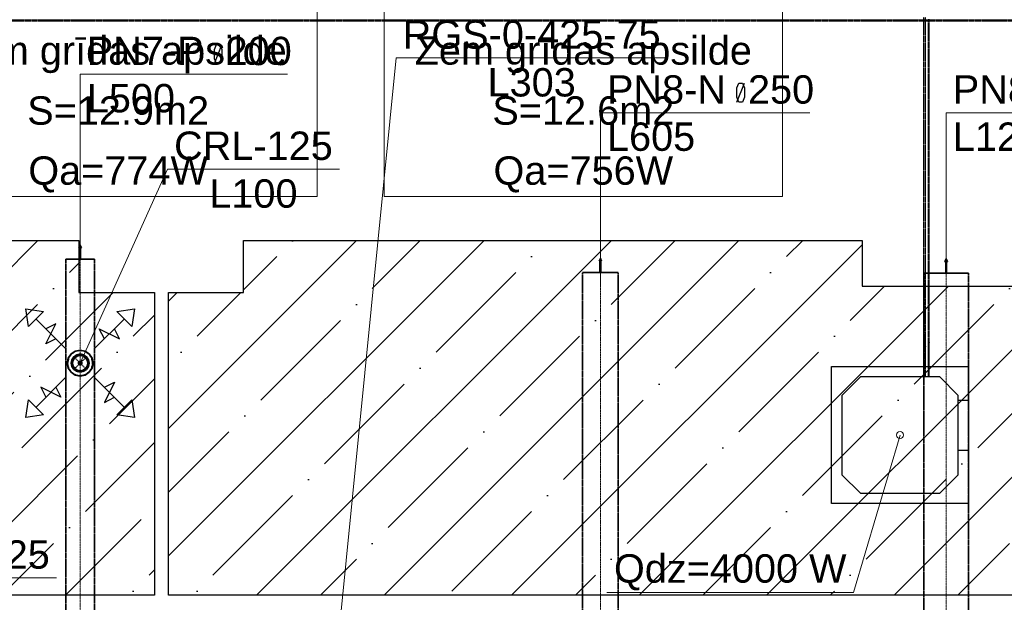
# Model space of a CAD drawing. Header units: millimetres. Extents: x -134161 to 355560, y -27497 to 30328.
# Tile 83 of 95: x 177434 to 184370, y -12609 to -8502. Entities that reach past the tile are written whole.
import ezdxf

# ---------------------------------------------------------------- set-up
doc = ezdxf.new("R2010")
doc.units = ezdxf.units.MM
for name, pattern in [('CenterLine', [17.2, 13, -2, 0.2, -2]), ('HIDDEN', [9.525, 6.35, -3.175]), ('UnderCeiling', [6.7, 4.2, -1, 0.5, -1])]:
    doc.linetypes.add(name, pattern=pattern)
for name, color, linetype in [('0000 RAKSTLAUKUMS - LAYOUT', 7, 'CONTINUOUS'), ('Dz1-Atpakalgaita', 7, 'CONTINUOUS'), ('Dz1-Fenkoils', 7, 'CONTINUOUS'), ('Dz1-Radiators', 7, 'CONTINUOUS'), ('Dz1-Teksts-', 7, 'CONTINUOUS'), ('Dz1-Turpgaita', 7, 'CONTINUOUS'), ('Vent-PN6-P-Plusmas bulta', 7, 'CONTINUOUS'), ('Vent-PN7-N-Teksts-', 7, 'CONTINUOUS'), ('Vent-PN7-P', 7, 'CONTINUOUS'), ('Vent-PN7-P-Iekarta', 7, 'CONTINUOUS'), ('Vent-PN7-P-Teksts-', 7, 'CONTINUOUS'), ('Vent-PN8-N', 7, 'CONTINUOUS'), ('Vent-PN8-N-Teksts-', 7, 'CONTINUOUS'), ('Vent-PN8-P', 7, 'CONTINUOUS'), ('Vent-PN8-P-Teksts-', 7, 'CONTINUOUS')]:
    doc.layers.add(name, color=color, linetype=linetype)
doc.layers.add('AVK-A_uzdevums', color=1, linetype='CONTINUOUS', lineweight=30)
doc.styles.add('Arial', font='arial.ttf', dxfattribs={"height": 187.5})
doc.styles.add('PBL', font='arial.ttf')

# ---------------------------------------------------------------- blocks, each defined once
blk = doc.blocks.new('*U1131')
at = {"layer": 'Vent-PN8-N-Teksts-', "color": 7, "linetype": 'Continuous', "lineweight": 15}
for p, q in [((37897.9, 3529.9, 2200), (38333.8, 7911.8, 2200)), ((38333.8, 7911.8, 2200), (40245.2, 7911.8, 2200))]:
    blk.add_line(p, q, dxfattribs=at)
at = {"layer": 'Vent-PN8-N-Teksts-', "color": 7, "linetype": 'Continuous', "lineweight": 25, "style": 'Arial'}
for s, p in [('RGS-0-425-75', (38381, 7976.8, 2200)), ('L303', (38978.7, 7640, 2200))]:
    blk.add_text(s, height=200, dxfattribs=at).set_placement(p)
blk = doc.blocks.new('*U1133')
at = {"layer": 'Vent-PN7-N-Teksts-', "color": 7, "linetype": 'Continuous', "lineweight": 15}
for p, q in [((34172.4, 4883, 2300), (34419.1, 4247.1, 2300)), ((34419.1, 4247.1, 2300), (35942.2, 4247.1, 2300))]:
    blk.add_line(p, q, dxfattribs=at)
at = {"layer": 'Vent-PN7-N-Teksts-', "color": 7, "linetype": 'Continuous', "lineweight": 25, "style": 'Arial'}
for s, p in [('URH/A-125', (34466.4, 4312.1, 2300)), ('L100', (34869.9, 3975.3, 2300))]:
    blk.add_text(s, height=200, dxfattribs=at).set_placement(p)
blk = doc.blocks.new('*U1178')
at = {"layer": 'Vent-PN7-P-Teksts-', "color": 7, "linetype": 'Continuous', "lineweight": 15}
for p, q in [((36108.5, 5760.9, 2300), (36722.8, 7127.9)), ((36722.8, 7127.9), (37935.5, 7127.9))]:
    blk.add_line(p, q, dxfattribs=at)
at = {"layer": 'Vent-PN7-P-Teksts-', "color": 7, "linetype": 'Continuous', "lineweight": 25, "style": 'Arial'}
for s, p in [('CRL-125', (36770.1, 7192.9)), ('L100', (37018.4, 6856.1))]:
    blk.add_text(s, height=200, dxfattribs=at).set_placement(p)
blk = doc.blocks.new('*U1393')
at = {"layer": 'Vent-PN8-P-Teksts-', "color": 7, "linetype": 'Continuous', "lineweight": 25}
for p, q in [((43156.7, 7700.4, 2700), (43169.3, 7734.7, 2700)), ((43156.7, 7601, 2700), (43208.7, 7733.5, 2700)), ((43156.7, 7634.1, 2700), (43156.7, 7700.4, 2700)), ((43169.3, 7734.7, 2700), (43196.2, 7734.7, 2700)), ((43196.2, 7734.7, 2700), (43208.7, 7700.4, 2700)), ((43208.7, 7700.4, 2700), (43208.7, 7634.1, 2700)), ((43169.3, 7601, 2700), (43156.7, 7634.1, 2700)), ((43208.7, 7634.1, 2700), (43196.2, 7601, 2700)), ((43196.2, 7601, 2700), (43169.3, 7601, 2700))]:
    blk.add_line(p, q, dxfattribs=at)
at = {"layer": 'Vent-PN8-P-Teksts-', "color": 7, "linetype": 'Continuous', "lineweight": 15}
for p, q in [((42209.5, 6394.8, 2700), (42209.5, 7525.3, 2700)), ((42209.5, 7525.3, 2700), (43669.6, 7525.3, 2700))]:
    blk.add_line(p, q, dxfattribs=at)
at = {"layer": 'Vent-PN8-P-Teksts-', "color": 7, "linetype": 'Continuous', "lineweight": 25, "style": 'Arial'}
for s, p in [('PN8-P  315', (42256.2, 7589.5, 2700)), ('L1210', (42256.2, 7256.7, 2700))]:
    blk.add_text(s, height=200, dxfattribs=at).set_placement(p)
blk = doc.blocks.new('*U1404')
at = {"layer": 'Vent-PN8-P', "color": 5, "linetype": 'UnderCeiling', "lineweight": 35}
for p, q in [((42052, 6394.8, 2700), (42052, 1411.9, 2700)), ((42367, 6394.8, 2700), (42367, 1411.9, 2700))]:
    blk.add_line(p, q, dxfattribs=at)
at = {"layer": 'Vent-PN8-P', "color": 7, "linetype": 'CenterLine', "lineweight": 18}
blk.add_line((42209.5, 6394.8, 2700), (42209.5, 1411.9, 2700), dxfattribs=at)
blk = doc.blocks.new('*U1405')
at = {"layer": 'Vent-PN8-P', "color": 5, "linetype": 'Continuous', "lineweight": 35}
for p, q in [((42209.5, 6494.8, 2700), (42200.5, 6474.8, 2700)), ((42200.5, 6474.8, 2700), (42206.5, 6474.8, 2700)), ((42206.5, 6474.8, 2700), (42206.5, 6394.8, 2700)), ((42218.5, 6474.8, 2700), (42209.5, 6494.8, 2700)), ((42212.5, 6394.8, 2700), (42212.5, 6474.8, 2700)), ((42212.5, 6474.8, 2700), (42218.5, 6474.8, 2700)), ((42367, 6394.8, 2700), (42052, 6394.8, 2700)), ((42206.5, 6394.8, 2700), (42212.5, 6394.8, 2700))]:
    blk.add_line(p, q, dxfattribs=at)
blk = doc.blocks.new('*U1469')
at = {"layer": 'Vent-PN8-N-Teksts-', "color": 7, "linetype": 'Continuous', "lineweight": 25}
for p, q in [((40735.8, 7700.4, 2700), (40748.4, 7734.6, 2700)), ((40735.8, 7600.9, 2700), (40787.8, 7733.5, 2700)), ((40735.8, 7634.1, 2700), (40735.8, 7700.4, 2700)), ((40748.4, 7734.6, 2700), (40775.2, 7734.6, 2700)), ((40775.2, 7734.6, 2700), (40787.8, 7700.4, 2700)), ((40787.8, 7700.4, 2700), (40787.8, 7634.1, 2700)), ((40748.4, 7600.9, 2700), (40735.8, 7634.1, 2700)), ((40787.8, 7634.1, 2700), (40775.2, 7600.9, 2700)), ((40775.2, 7600.9, 2700), (40748.4, 7600.9, 2700))]:
    blk.add_line(p, q, dxfattribs=at)
at = {"layer": 'Vent-PN8-N-Teksts-', "color": 7, "linetype": 'Continuous', "lineweight": 15}
for p, q in [((39773.2, 6305.7, 2700), (39773.2, 7525.3, 2700)), ((39773.2, 7525.3, 2700), (41248.7, 7525.3, 2700))]:
    blk.add_line(p, q, dxfattribs=at)
at = {"layer": 'Vent-PN8-N-Teksts-', "color": 7, "linetype": 'Continuous', "lineweight": 25, "style": 'Arial'}
for s, p in [('PN8-N  250', (39819.8, 7589.5, 2700)), ('L605', (39819.8, 7256.9, 2700))]:
    blk.add_text(s, height=200, dxfattribs=at).set_placement(p)
blk = doc.blocks.new('*U1506')
at = {"layer": 'Vent-PN8-N', "color": 1, "linetype": 'Continuous', "lineweight": 35}
for p, q in [((39773.2, 6498.6, 2700), (39764.2, 6478.6, 2700)), ((39764.2, 6478.6, 2700), (39770.2, 6478.6, 2700)), ((39770.2, 6478.6, 2700), (39770.2, 6398.6, 2700)), ((39782.2, 6478.6, 2700), (39773.2, 6498.6, 2700)), ((39776.2, 6398.6, 2700), (39776.2, 6478.6, 2700)), ((39776.2, 6478.6, 2700), (39782.2, 6478.6, 2700)), ((39898.2, 6398.6, 2700), (39648.2, 6398.6, 2700)), ((39770.2, 6398.6, 2700), (39776.2, 6398.6, 2700))]:
    blk.add_line(p, q, dxfattribs=at)
blk = doc.blocks.new('*U1507')
at = {"layer": 'Vent-PN8-N', "color": 1, "linetype": 'UnderCeiling', "lineweight": 35}
for p, q in [((39648.2, 3679.9, 2700), (39648.2, 6398.6, 2700)), ((39898.2, 3679.9, 2700), (39898.2, 6398.6, 2700))]:
    blk.add_line(p, q, dxfattribs=at)
at = {"layer": 'Vent-PN8-N', "color": 7, "linetype": 'CenterLine', "lineweight": 18}
blk.add_line((39773.2, 3679.9, 2700), (39773.2, 6398.6, 2700), dxfattribs=at)
blk = doc.blocks.new('*U1518')
at = {"layer": 'Vent-PN7-P-Teksts-', "color": 7, "linetype": 'Continuous', "lineweight": 25}
for p, q in [((37055.7, 7971.8, 2600), (37068.3, 8006, 2600)), ((37055.7, 7872.3, 2600), (37107.7, 8004.9, 2600)), ((37068.3, 8006, 2600), (37095.1, 8006, 2600)), ((37095.1, 8006, 2600), (37107.7, 7971.8, 2600)), ((37055.7, 7905.5, 2600), (37055.7, 7971.8, 2600)), ((37107.7, 7971.8, 2600), (37107.7, 7905.5, 2600)), ((37068.3, 7872.3, 2600), (37055.7, 7905.5, 2600)), ((37095.1, 7872.3, 2600), (37068.3, 7872.3, 2600)), ((37107.7, 7905.5, 2600), (37095.1, 7872.3, 2600))]:
    blk.add_line(p, q, dxfattribs=at)
at = {"layer": 'Vent-PN7-P-Teksts-', "color": 7, "linetype": 'Continuous', "lineweight": 15}
for p, q in [((36108.5, 6492.8, 2600), (36108.5, 7796.7, 2600)), ((36108.5, 7796.7, 2600), (37568.6, 7796.7, 2600))]:
    blk.add_line(p, q, dxfattribs=at)
at = {"layer": 'Vent-PN7-P-Teksts-', "color": 7, "linetype": 'Continuous', "lineweight": 25, "style": 'Arial'}
for s, p in [('PN7-P  200', (36155.2, 7860.9, 2600)), ('L500', (36155.2, 7528.3, 2600))]:
    blk.add_text(s, height=200, dxfattribs=at).set_placement(p)
blk = doc.blocks.new('*U1572')
at = {"layer": 'Vent-PN6-P-Plusmas bulta', "color": 7, "linetype": 'Continuous', "lineweight": 25}
for p, q in [((35743.6, 6019.7, 2269), (35725.9, 6143.5, 2269)), ((35725.9, 6143.5, 2269), (35849.7, 6125.8, 2269)), ((35743.6, 6019.7, 2269), (35725.9, 6143.5, 2269)), ((35725.9, 6143.5, 2269), (35849.7, 6125.8, 2269)), ((35849.7, 6125.8, 2269), (35743.6, 6019.7, 2269)), ((36367.3, 6125.8, 2269), (36491, 6143.5, 2269)), ((36367.3, 6125.8, 2269), (36491, 6143.5, 2269)), ((36473.4, 6019.7, 2269), (36367.3, 6125.8, 2269)), ((36491, 6143.5, 2269), (36473.4, 6019.7, 2269)), ((36491, 6143.5, 2269), (36473.4, 6019.7, 2269)), ((36008.8, 5860.6, 2269), (35796.7, 6072.8, 2269)), ((35867.4, 5896, 2269), (35938.1, 6037.4, 2269)), ((35938.1, 6037.4, 2269), (35867.4, 6002.1, 2269)), ((36208.2, 5860.6, 2269), (36420.3, 6072.8, 2269)), ((36278.9, 5931.3, 2269), (36243.5, 6002.1, 2269)), ((36243.5, 6002.1, 2269), (36385, 5931.3, 2269)), ((36385, 5931.3, 2269), (36349.6, 6002.1, 2269)), ((35938.1, 5931.3, 2269), (35867.4, 5896, 2269)), ((36008.8, 5661.2, 2269), (35796.7, 5449.1, 2269)), ((36208.2, 5661.2, 2269), (36420.3, 5449.1, 2269)), ((36278.9, 5590.5, 2269), (36349.6, 5625.9, 2269)), ((36349.6, 5625.9, 2269), (36278.9, 5484.4, 2269)), ((35973.4, 5519.8, 2269), (35832, 5590.5, 2269)), ((35832, 5590.5, 2269), (35867.4, 5519.8, 2269)), ((35938.1, 5590.5, 2269), (35973.4, 5519.8, 2269)), ((35725.9, 5378.4, 2269), (35743.6, 5502.1, 2269)), ((35725.9, 5378.4, 2269), (35743.6, 5502.1, 2269)), ((35743.6, 5502.1, 2269), (35849.7, 5396.1, 2269)), ((36278.9, 5484.4, 2269), (36349.6, 5519.8, 2269)), ((36367.3, 5396.1, 2269), (36473.4, 5502.1, 2269)), ((36473.4, 5502.1, 2269), (36491, 5378.4, 2269)), ((36473.4, 5502.1, 2269), (36491, 5378.4, 2269)), ((35849.7, 5396.1, 2269), (35725.9, 5378.4, 2269)), ((35849.7, 5396.1, 2269), (35725.9, 5378.4, 2269)), ((36491, 5378.4, 2269), (36367.3, 5396.1, 2269)), ((36491, 5378.4, 2269), (36367.3, 5396.1, 2269))]:
    blk.add_line(p, q, dxfattribs=at)
blk = doc.blocks.new('*U1580')
at = {"layer": 'Vent-PN7-P', "color": 5, "linetype": 'UnderCeiling', "lineweight": 35}
for p, q in [((36008.5, 5673.4, 2600), (36008.5, 5848.4, 2600)), ((36208.5, 5673.4, 2600), (36208.5, 5848.4, 2600))]:
    blk.add_line(p, q, dxfattribs=at)
at = {"layer": 'Vent-PN7-P', "color": 7, "linetype": 'CenterLine', "lineweight": 18}
blk.add_line((36108.5, 5673.4, 2600), (36108.5, 5848.4, 2600), dxfattribs=at)
at = {"layer": 'Vent-PN7-P', "color": 7, "linetype": 'HIDDEN', "lineweight": -3}
for p, q in [((36064.3, 5805.1, 2481.2), (36152.7, 5716.7, 2481.2)), ((36152.7, 5805.1, 2481.2), (36064.3, 5716.7, 2481.2))]:
    blk.add_line(p, q, dxfattribs=at)
at = {"layer": 'Vent-PN7-P', "color": 7, "linetype": 'HIDDEN', "lineweight": -3, "extrusion": (0, 0, -1)}
blk.add_circle((-36108.5, 5760.9, -2481.2), 62.5, dxfattribs=at)
blk = doc.blocks.new('*U1581')
at = {"layer": 'Vent-PN7-P-Iekarta', "color": 5, "linetype": 'Continuous', "lineweight": 35}
for p, q in [((36073.7, 5845, 2300), (36044.1, 5825.3, 2300)), ((36108.5, 5851.9, 2300), (36073.7, 5845, 2300)), ((36143.3, 5845, 2300), (36108.5, 5851.9, 2300)), ((36172.8, 5825.3, 2300), (36143.3, 5845, 2300)), ((36024.4, 5795.8, 2300), (36017.5, 5760.9, 2300)), ((36017.5, 5760.9, 2300), (36024.4, 5726.1, 2300)), ((36044.1, 5825.3, 2300), (36024.4, 5795.8, 2300)), ((36050.7, 5784.8, 2345), (36046, 5760.9, 2345)), ((36050.7, 5784.8, 2300), (36046, 5760.9, 2300)), ((36046, 5760.9, 2345), (36050.7, 5737, 2345)), ((36046, 5760.9, 2300), (36050.7, 5737, 2300)), ((36064.3, 5805.1, 2345), (36050.7, 5784.8, 2345)), ((36064.3, 5805.1, 2300), (36050.7, 5784.8, 2300)), ((36058.6, 5781.6, 2290), (36054.5, 5760.9, 2290)), ((36058.6, 5781.6, 2353), (36054.5, 5760.9, 2353)), ((36054.5, 5760.9, 2290), (36058.6, 5740.3, 2290)), ((36054.5, 5760.9, 2353), (36058.6, 5740.3, 2353)), ((36070.3, 5799.1, 2290), (36058.6, 5781.6, 2290)), ((36070.3, 5799.1, 2353), (36058.6, 5781.6, 2353)), ((36084.6, 5818.7, 2345), (36064.3, 5805.1, 2345)), ((36084.6, 5818.7, 2300), (36064.3, 5805.1, 2300)), ((36087.8, 5810.8, 2290), (36070.3, 5799.1, 2290)), ((36087.8, 5810.8, 2353), (36070.3, 5799.1, 2353)), ((36108.5, 5823.4, 2345), (36084.6, 5818.7, 2345)), ((36108.5, 5823.4, 2300), (36084.6, 5818.7, 2300)), ((36108.5, 5814.9, 2290), (36087.8, 5810.8, 2290)), ((36108.5, 5814.9, 2353), (36087.8, 5810.8, 2353)), ((36097.4, 5765.5, 2284), (36096.5, 5760.9, 2284)), ((36096.5, 5760.9, 2284), (36097.4, 5756.3, 2284)), ((36100, 5769.4, 2284), (36097.4, 5765.5, 2284)), ((36103.9, 5772, 2284), (36100, 5769.4, 2284)), ((36108.5, 5772.9, 2284), (36103.9, 5772, 2284)), ((36132.4, 5818.7, 2345), (36108.5, 5823.4, 2345)), ((36132.4, 5818.7, 2300), (36108.5, 5823.4, 2300)), ((36129.2, 5810.8, 2290), (36108.5, 5814.9, 2290)), ((36129.2, 5810.8, 2353), (36108.5, 5814.9, 2353)), ((36113.1, 5772, 2284), (36108.5, 5772.9, 2284)), ((36117, 5769.4, 2284), (36113.1, 5772, 2284)), ((36119.6, 5765.5, 2284), (36117, 5769.4, 2284)), ((36120.5, 5760.9, 2284), (36119.6, 5765.5, 2284)), ((36119.6, 5756.3, 2284), (36120.5, 5760.9, 2284)), ((36146.7, 5799.1, 2290), (36129.2, 5810.8, 2290)), ((36146.7, 5799.1, 2353), (36129.2, 5810.8, 2353)), ((36152.7, 5805.1, 2345), (36132.4, 5818.7, 2345)), ((36152.7, 5805.1, 2300), (36132.4, 5818.7, 2300)), ((36158.4, 5781.6, 2290), (36146.7, 5799.1, 2290)), ((36158.4, 5781.6, 2353), (36146.7, 5799.1, 2353)), ((36166.2, 5784.8, 2345), (36152.7, 5805.1, 2345)), ((36166.2, 5784.8, 2300), (36152.7, 5805.1, 2300)), ((36162.5, 5760.9, 2290), (36158.4, 5781.6, 2290)), ((36162.5, 5760.9, 2353), (36158.4, 5781.6, 2353)), ((36158.4, 5740.3, 2290), (36162.5, 5760.9, 2290)), ((36158.4, 5740.3, 2353), (36162.5, 5760.9, 2353)), ((36171, 5760.9, 2345), (36166.2, 5784.8, 2345)), ((36171, 5760.9, 2300), (36166.2, 5784.8, 2300)), ((36166.2, 5737, 2345), (36171, 5760.9, 2345)), ((36166.2, 5737, 2300), (36171, 5760.9, 2300)), ((36192.6, 5795.8, 2300), (36172.8, 5825.3, 2300)), ((36199.5, 5760.9, 2300), (36192.6, 5795.8, 2300)), ((36192.6, 5726.1, 2300), (36199.5, 5760.9, 2300)), ((36024.4, 5726.1, 2300), (36044.1, 5696.6, 2300)), ((36044.1, 5696.6, 2300), (36073.7, 5676.9, 2300)), ((36050.7, 5737, 2345), (36064.3, 5716.7, 2345)), ((36050.7, 5737, 2300), (36064.3, 5716.7, 2300)), ((36058.6, 5740.3, 2290), (36070.3, 5722.7, 2290)), ((36058.6, 5740.3, 2353), (36070.3, 5722.7, 2353)), ((36064.3, 5716.7, 2345), (36084.6, 5703.2, 2345)), ((36064.3, 5716.7, 2300), (36084.6, 5703.2, 2300)), ((36070.3, 5722.7, 2290), (36087.8, 5711, 2290)), ((36070.3, 5722.7, 2353), (36087.8, 5711, 2353)), ((36084.6, 5703.2, 2345), (36108.5, 5698.4, 2345)), ((36084.6, 5703.2, 2300), (36108.5, 5698.4, 2300)), ((36087.8, 5711, 2290), (36108.5, 5706.9, 2290)), ((36087.8, 5711, 2353), (36108.5, 5706.9, 2353)), ((36097.4, 5756.3, 2284), (36100, 5752.4, 2284)), ((36100, 5752.4, 2284), (36103.9, 5749.8, 2284)), ((36103.9, 5749.8, 2284), (36108.5, 5748.9, 2284)), ((36108.5, 5748.9, 2284), (36113.1, 5749.8, 2284)), ((36108.5, 5706.9, 2290), (36129.2, 5711, 2290)), ((36108.5, 5706.9, 2353), (36129.2, 5711, 2353)), ((36108.5, 5698.4, 2345), (36132.4, 5703.2, 2345)), ((36108.5, 5698.4, 2300), (36132.4, 5703.2, 2300)), ((36113.1, 5749.8, 2284), (36117, 5752.4, 2284)), ((36117, 5752.4, 2284), (36119.6, 5756.3, 2284)), ((36129.2, 5711, 2290), (36146.7, 5722.7, 2290)), ((36129.2, 5711, 2353), (36146.7, 5722.7, 2353)), ((36132.4, 5703.2, 2345), (36152.7, 5716.7, 2345)), ((36132.4, 5703.2, 2300), (36152.7, 5716.7, 2300)), ((36143.3, 5676.9, 2300), (36172.8, 5696.6, 2300)), ((36146.7, 5722.7, 2290), (36158.4, 5740.3, 2290)), ((36146.7, 5722.7, 2353), (36158.4, 5740.3, 2353)), ((36152.7, 5716.7, 2345), (36166.2, 5737, 2345)), ((36152.7, 5716.7, 2300), (36166.2, 5737, 2300)), ((36172.8, 5696.6, 2300), (36192.6, 5726.1, 2300)), ((36073.7, 5676.9, 2300), (36108.5, 5669.9, 2300)), ((36108.5, 5669.9, 2300), (36143.3, 5676.9, 2300))]:
    blk.add_line(p, q, dxfattribs=at)
at = {"layer": 'Vent-PN7-P-Iekarta', "color": 7, "linetype": 'HIDDEN', "lineweight": -3}
for p, q in [((36074.8, 5842.2, 2275), (36046.3, 5823.2, 2275)), ((36074.8, 5842.2, 2269), (36046.3, 5823.2, 2269)), ((36108.5, 5848.9, 2275), (36074.8, 5842.2, 2275)), ((36108.5, 5848.9, 2269), (36074.8, 5842.2, 2269)), ((36142.2, 5842.2, 2275), (36108.5, 5848.9, 2275)), ((36142.2, 5842.2, 2269), (36108.5, 5848.9, 2269)), ((36170.7, 5823.2, 2275), (36142.2, 5842.2, 2275)), ((36170.7, 5823.2, 2269), (36142.2, 5842.2, 2269)), ((36027.2, 5794.6, 2275), (36020.5, 5760.9, 2275)), ((36027.2, 5794.6, 2269), (36020.5, 5760.9, 2269)), ((36020.5, 5760.9, 2275), (36027.2, 5727.3, 2275)), ((36020.5, 5760.9, 2269), (36027.2, 5727.3, 2269)), ((36046.3, 5823.2, 2275), (36027.2, 5794.6, 2275)), ((36046.3, 5823.2, 2269), (36027.2, 5794.6, 2269)), ((36189.8, 5794.6, 2275), (36170.7, 5823.2, 2275)), ((36189.8, 5794.6, 2269), (36170.7, 5823.2, 2269)), ((36196.5, 5760.9, 2275), (36189.8, 5794.6, 2275)), ((36196.5, 5760.9, 2269), (36189.8, 5794.6, 2269)), ((36189.8, 5727.3, 2275), (36196.5, 5760.9, 2275)), ((36189.8, 5727.3, 2269), (36196.5, 5760.9, 2269)), ((36027.2, 5727.3, 2275), (36046.3, 5698.7, 2275)), ((36027.2, 5727.3, 2269), (36046.3, 5698.7, 2269)), ((36046.3, 5698.7, 2275), (36074.8, 5679.6, 2275)), ((36046.3, 5698.7, 2269), (36074.8, 5679.6, 2269)), ((36142.2, 5679.6, 2275), (36170.7, 5698.7, 2275)), ((36142.2, 5679.6, 2269), (36170.7, 5698.7, 2269)), ((36170.7, 5698.7, 2275), (36189.8, 5727.3, 2275)), ((36170.7, 5698.7, 2269), (36189.8, 5727.3, 2269)), ((36074.8, 5679.6, 2275), (36108.5, 5672.9, 2275)), ((36074.8, 5679.6, 2269), (36108.5, 5672.9, 2269)), ((36108.5, 5672.9, 2275), (36142.2, 5679.6, 2275)), ((36108.5, 5672.9, 2269), (36142.2, 5679.6, 2269))]:
    blk.add_line(p, q, dxfattribs=at)
at = {"layer": 'Vent-PN7-P-Iekarta', "color": 5, "linetype": 'Continuous', "lineweight": 35}
blk.add_circle((36108.5, 5760.9, 2284), 12, dxfattribs=at)
blk = doc.blocks.new('*U1582')
at = {"layer": 'Vent-PN7-P', "color": 7, "linetype": 'Continuous', "lineweight": -3}
blk.add_line((36108.5, 5760.9, 2390.6), (36108.5, 5760.9, 2389.6), dxfattribs=at)
blk = doc.blocks.new('*U1583')
at = {"layer": 'Vent-PN7-P', "color": 5, "linetype": 'UnderCeiling', "lineweight": 35}
for p, q in [((36008.5, 5673.4, 2600), (36008.5, 3250.9, 2600)), ((36208.5, 5673.4, 2600), (36208.5, 3250.9, 2600))]:
    blk.add_line(p, q, dxfattribs=at)
at = {"layer": 'Vent-PN7-P', "color": 7, "linetype": 'CenterLine', "lineweight": 18}
blk.add_line((36108.5, 5673.4, 2600), (36108.5, 3250.9, 2600), dxfattribs=at)
blk = doc.blocks.new('*U1587')
at = {"layer": 'Vent-PN7-P', "color": 5, "linetype": 'UnderCeiling', "lineweight": 35}
for p, q in [((36008.5, 6492.8, 2600), (36008.5, 5848.4, 2600)), ((36208.5, 6492.8, 2600), (36208.5, 5848.4, 2600))]:
    blk.add_line(p, q, dxfattribs=at)
at = {"layer": 'Vent-PN7-P', "color": 7, "linetype": 'CenterLine', "lineweight": 18}
blk.add_line((36108.5, 6492.8, 2600), (36108.5, 5848.4, 2600), dxfattribs=at)
blk = doc.blocks.new('*U1588')
at = {"layer": 'Vent-PN7-P', "color": 5, "linetype": 'Continuous', "lineweight": 35}
for p, q in [((36108.5, 6592.8, 2600), (36099.5, 6572.8, 2600)), ((36117.5, 6572.8, 2600), (36108.5, 6592.8, 2600)), ((36099.5, 6572.8, 2600), (36105.5, 6572.8, 2600)), ((36105.5, 6572.8, 2600), (36105.5, 6492.8, 2600)), ((36111.5, 6492.8, 2600), (36111.5, 6572.8, 2600)), ((36111.5, 6572.8, 2600), (36117.5, 6572.8, 2600)), ((36208.5, 6492.8, 2600), (36008.5, 6492.8, 2600)), ((36105.5, 6492.8, 2600), (36111.5, 6492.8, 2600))]:
    blk.add_line(p, q, dxfattribs=at)
blk = doc.blocks.new('*U1825')
at = {"layer": 'Dz1-Turpgaita', "color": 4, "linetype": 'UnderCeiling', "lineweight": 25}
for p, q in [((32729.6, 8180.3, 2800), (42082.6, 8180.3, 2800)), ((32729.6, 8174.3, 2800), (42082.6, 8174.3, 2800))]:
    blk.add_line(p, q, dxfattribs=at)
blk = doc.blocks.new('*U1832')
at = {"layer": 'Dz1-Turpgaita', "color": 4, "linetype": 'UnderCeiling', "lineweight": 25}
for p, q in [((42091, 8180.3, 2800), (42082.6, 8180.3, 2800)), ((42084, 8174.5, 2801.1), (42083.8, 8174.3, 2800)), ((42084.7, 8175.1, 2802.1), (42084, 8174.5, 2801.1)), ((42085.6, 8176.1, 2802.8), (42084.7, 8175.1, 2802.1)), ((42086.8, 8177.3, 2803), (42085.6, 8176.1, 2802.8)), ((42087.9, 8176.1, 2802.8), (42086.8, 8177.3, 2803)), ((42088.9, 8175.1, 2802.1), (42087.9, 8176.1, 2802.8)), ((42089.6, 8174.5, 2801.1), (42088.9, 8175.1, 2802.1)), ((42089.8, 8174.3, 2800), (42089.6, 8174.5, 2801.1)), ((42091, 8174.3, 2800), (42089.8, 8174.3, 2800))]:
    blk.add_line(p, q, dxfattribs=at)
at = {"layer": 'Dz1-Turpgaita', "color": 4, "linetype": 'UnderCeiling', "lineweight": 25, "extrusion": (-1, 0, 0)}
for centre in [(42082.6, 8177.3, 2800), (42091, 8177.3, 2800)]:
    blk.add_ellipse(centre, major_axis=(0, -3), ratio=1, start_param=0, end_param=3.141593, dxfattribs=at)
at = {"layer": 'Dz1-Turpgaita', "color": 4, "linetype": 'UnderCeiling', "lineweight": 25, "extrusion": (0, 0, -1)}
blk.add_ellipse((42082.9, 8173.4, 2800), major_axis=(0, 0.9), ratio=1, start_param=0, end_param=1.570796, dxfattribs=at)
at = {"layer": 'Dz1-Turpgaita', "color": 4, "linetype": 'UnderCeiling', "lineweight": 25, "extrusion": (0, -1, 0)}
blk.add_ellipse((42086.8, 8173.3, 2800), major_axis=(3, 0), ratio=1, start_param=0, end_param=3.141593, dxfattribs=at)
at = {"layer": 'Dz1-Turpgaita', "color": 4, "linetype": 'UnderCeiling', "lineweight": 25}
blk.add_ellipse((42090.7, 8173.4, 2800), major_axis=(0, 0.9), ratio=1, start_param=0, end_param=1.570796, dxfattribs=at)
blk = doc.blocks.new('*U1833')
at = {"layer": 'Dz1-Turpgaita', "color": 4, "linetype": 'UnderCeiling', "lineweight": 25}
for p, q in [((42091, 8180.3, 2800), (45247.2, 8180.3, 2800)), ((42091, 8174.3, 2800), (45247.2, 8174.3, 2800))]:
    blk.add_line(p, q, dxfattribs=at)
blk = doc.blocks.new('*U1875')
at = {"layer": 'Dz1-Atpakalgaita', "color": 6, "linetype": 'UnderCeiling', "lineweight": 25}
for p, q in [((42052.8, 5893.5, 2800), (42052.8, 8199.8, 2800)), ((42062.8, 5893.5, 2800), (42062.8, 8199.8, 2800))]:
    blk.add_line(p, q, dxfattribs=at)
blk = doc.blocks.new('*U1876')
at = {"layer": 'Dz1-Turpgaita', "color": 4, "linetype": 'UnderCeiling', "lineweight": 25}
for p, q in [((42083.8, 5911.5, 2800), (42083.8, 8173.3, 2800)), ((42089.8, 5911.5, 2800), (42089.8, 8173.3, 2800))]:
    blk.add_line(p, q, dxfattribs=at)
blk = doc.blocks.new('*U1877')
at = {"layer": 'Dz1-Teksts-', "color": 7, "linetype": 'Continuous', "lineweight": 0}
for p, q in [((41884.3, 5254, 2500), (41557.6, 4144.7, 2500)), ((41557.6, 4144.7, 2500), (39818.9, 4144.7, 2500))]:
    blk.add_line(p, q, dxfattribs=at)
at = {"layer": 'Dz1-Teksts-', "color": 7, "linetype": 'Continuous', "lineweight": 0, "extrusion": (0, 0, -1)}
blk.add_circle((-41884.3, 5254, -2500), 25, dxfattribs=at)
at = {"layer": 'Dz1-Teksts-', "color": 7, "linetype": 'Continuous', "lineweight": 0, "style": 'Arial'}
blk.add_text('Qdz=4000 W', height=200, dxfattribs=at).set_placement((39869, 4213.6, 2500))
blk = doc.blocks.new('*U1878')
at = {"layer": 'Dz1-Turpgaita', "color": 4, "linetype": 'UnderCeiling', "lineweight": 25, "extrusion": (0, 1, 0)}
blk.add_ellipse((42086.8, 5911.5, 2800), major_axis=(-3, 0), ratio=1, start_param=0, end_param=3.141593, dxfattribs=at)
at = {"layer": 'Dz1-Turpgaita', "color": 4, "linetype": 'UnderCeiling', "lineweight": 25, "extrusion": (-1, 0, 0)}
for centre in [(42083.8, 5911.5, 2791), (42089.8, 5911.5, 2791)]:
    blk.add_ellipse(centre, major_axis=(0, -6.36, 6.36), ratio=1, start_param=0, end_param=0.785398, dxfattribs=at)
at = {"layer": 'Dz1-Turpgaita', "color": 7, "linetype": 'HIDDEN', "lineweight": -3, "extrusion": (0, -0.707107, -0.707107)}
blk.add_ellipse((42086.8, 5905.1, 2797.4), major_axis=(-3, 0), ratio=1, start_param=0, end_param=3.141593, dxfattribs=at)
at = {"layer": 'Dz1-Turpgaita', "color": 4, "linetype": 'UnderCeiling', "lineweight": 25, "extrusion": (0, -0.707107, -0.707107)}
blk.add_ellipse((42086.8, 5905.1, 2797.4), major_axis=(3, 0), ratio=1, start_param=0, end_param=3.141593, dxfattribs=at)
blk = doc.blocks.new('*U1879')
at = {"layer": 'Dz1-Turpgaita', "color": 4, "linetype": 'UnderCeiling', "lineweight": 25}
for p, q in [((42083.8, 5862.4, 2754.6), (42083.8, 5905.1, 2797.4)), ((42089.8, 5862.4, 2754.6), (42089.8, 5905.1, 2797.4))]:
    blk.add_line(p, q, dxfattribs=at)
blk = doc.blocks.new('*U1880')
at = {"layer": 'Dz1-Atpakalgaita', "color": 6, "linetype": 'UnderCeiling', "lineweight": 25, "extrusion": (0, 1, 0)}
blk.add_ellipse((42057.8, 5893.5, 2800), major_axis=(-5, 0), ratio=1, start_param=0, end_param=3.141593, dxfattribs=at)
at = {"layer": 'Dz1-Atpakalgaita', "color": 6, "linetype": 'UnderCeiling', "lineweight": 25, "extrusion": (-1, 0, 0)}
for centre in [(42052.8, 5893.5, 2785), (42062.8, 5893.5, 2785)]:
    blk.add_ellipse(centre, major_axis=(0, -15), ratio=1, start_param=0, end_param=1.570796, dxfattribs=at)
at = {"layer": 'Dz1-Atpakalgaita', "color": 7, "linetype": 'HIDDEN', "lineweight": -3, "extrusion": (0, 0, -1)}
blk.add_ellipse((42057.8, 5878.5, 2785), major_axis=(-5, 0), ratio=1, start_param=0, end_param=3.141593, dxfattribs=at)
at = {"layer": 'Dz1-Atpakalgaita', "color": 6, "linetype": 'UnderCeiling', "lineweight": 25, "extrusion": (0, 0, -1)}
blk.add_ellipse((42057.8, 5878.5, 2785), major_axis=(5, 0), ratio=1, start_param=0, end_param=3.141593, dxfattribs=at)
blk = doc.blocks.new('*U1881')
at = {"layer": 'Dz1-Atpakalgaita', "color": 7, "linetype": 'Continuous', "lineweight": -3}
blk.add_line((42057.8, 5878.5, 2744.5), (42057.8, 5878.5, 2743.5), dxfattribs=at)
blk = doc.blocks.new('*U1882')
at = {"layer": 'Dz1-Turpgaita', "color": 7, "linetype": 'HIDDEN', "lineweight": -3, "extrusion": (0, 0.707107, 0.707107)}
blk.add_ellipse((42086.8, 5862.4, 2754.6), major_axis=(3, 0), ratio=1, start_param=0, end_param=3.141593, dxfattribs=at)
at = {"layer": 'Dz1-Turpgaita', "color": 4, "linetype": 'UnderCeiling', "lineweight": 25, "extrusion": (0, 0.707107, 0.707107)}
blk.add_ellipse((42086.8, 5862.4, 2754.6), major_axis=(-3, 0), ratio=1, start_param=0, end_param=3.141593, dxfattribs=at)
at = {"layer": 'Dz1-Turpgaita', "color": 4, "linetype": 'UnderCeiling', "lineweight": 25, "extrusion": (1, 0, 0)}
for centre in [(42083.8, 5856, 2761), (42089.8, 5856, 2761)]:
    blk.add_ellipse(centre, major_axis=(0, 0, -9), ratio=1, start_param=0, end_param=0.785398, dxfattribs=at)
at = {"layer": 'Dz1-Turpgaita', "color": 4, "linetype": 'UnderCeiling', "lineweight": 25, "extrusion": (0, -1, 0)}
blk.add_ellipse((42086.8, 5856, 2752), major_axis=(3, 0), ratio=1, start_param=0, end_param=3.141593, dxfattribs=at)
blk = doc.blocks.new('*U1883')
at = {"layer": 'Dz1-Turpgaita', "color": 4, "linetype": 'UnderCeiling', "lineweight": 25}
for p, q in [((42083.8, 5663.5, 2752), (42083.8, 5856, 2752)), ((42089.8, 5663.5, 2752), (42089.8, 5856, 2752))]:
    blk.add_line(p, q, dxfattribs=at)
blk = doc.blocks.new('*U1884')
at = {"layer": 'Dz1-Atpakalgaita', "color": 6, "linetype": 'UnderCeiling', "lineweight": 25, "extrusion": (1, 0, 0)}
for centre in [(42052.8, 5863.5, 2704), (42062.8, 5863.5, 2704)]:
    blk.add_ellipse(centre, major_axis=(0, 0, -15), ratio=1, start_param=0, end_param=1.570796, dxfattribs=at)
at = {"layer": 'Dz1-Atpakalgaita', "color": 6, "linetype": 'UnderCeiling', "lineweight": 25, "extrusion": (0, -1, 0)}
blk.add_ellipse((42057.8, 5863.5, 2689), major_axis=(5, 0), ratio=1, start_param=0, end_param=3.141593, dxfattribs=at)
blk = doc.blocks.new('*U1885')
at = {"layer": 'Dz1-Atpakalgaita', "color": 6, "linetype": 'UnderCeiling', "lineweight": 25}
for p, q in [((42052.8, 5663.5, 2689), (42052.8, 5863.5, 2689)), ((42062.8, 5663.5, 2689), (42062.8, 5863.5, 2689))]:
    blk.add_line(p, q, dxfattribs=at)
blk = doc.blocks.new('*U1886')
at = {"layer": 'Dz1-Radiators', "color": 7, "linetype": 'Continuous', "lineweight": -3}
blk.add_line((42086.8, 5663.5, 2752), (42086.8, 5663.5, 2751), dxfattribs=at)
blk = doc.blocks.new('*U1887')
at = {"layer": 'Dz1-Fenkoils', "color": 7, "linetype": 'HIDDEN', "lineweight": -3}
for p, q in [((41401.8, 5736.5, 2441), (41401.8, 5736.5, 2500)), ((42366.8, 5736.5, 2441), (42366.8, 5736.5, 2500)), ((41604.9, 5663.5, 2829), (41604.9, 5663.5, 2500)), ((42163.7, 5663.5, 2829), (42163.7, 5663.5, 2500)), ((41474.8, 5533.4, 2829), (41474.8, 5533.4, 2500)), ((42293.8, 5533.4, 2829), (42293.8, 5533.4, 2500)), ((42366.8, 5498.5, 2500), (42366.8, 5144.5, 2500)), ((42368.8, 5498.5, 2815), (42368.8, 5498.5, 2595)), ((42368.8, 5144.5, 2595), (42368.8, 5144.5, 2815)), ((41474.8, 4974.6, 2829), (41474.8, 4974.6, 2500)), ((42293.8, 4974.6, 2829), (42293.8, 4974.6, 2500)), ((41604.9, 4844.5, 2829), (41604.9, 4844.5, 2500)), ((42163.7, 4844.5, 2829), (42163.7, 4844.5, 2500)), ((41401.8, 4771.5, 2441), (41401.8, 4771.5, 2500)), ((42366.8, 4771.5, 2441), (42366.8, 4771.5, 2500))]:
    blk.add_line(p, q, dxfattribs=at)
at = {"layer": 'Dz1-Fenkoils', "color": 7, "linetype": 'Continuous', "lineweight": -3}
for p, q in [((41401.8, 4771.5, 2500), (41401.8, 5736.5, 2500)), ((41401.8, 5736.5, 2500), (42366.8, 5736.5, 2500)), ((42366.8, 5736.5, 2500), (42366.8, 5498.5, 2500)), ((41604.9, 5663.5, 2829), (41474.8, 5533.4, 2829)), ((42163.7, 5663.5, 2829), (41604.9, 5663.5, 2829)), ((42293.8, 5533.4, 2829), (42163.7, 5663.5, 2829)), ((41474.8, 5533.4, 2829), (41474.8, 4974.6, 2829)), ((42293.8, 4974.6, 2829), (42293.8, 5533.4, 2829)), ((42368.8, 5498.5, 2815), (42293.8, 5498.5, 2815)), ((42368.8, 5144.5, 2815), (42368.8, 5498.5, 2815)), ((42368.8, 5144.5, 2815), (42293.8, 5144.5, 2815)), ((42366.8, 5144.5, 2500), (42366.8, 4771.5, 2500)), ((41474.8, 4974.6, 2829), (41604.9, 4844.5, 2829)), ((42163.7, 4844.5, 2829), (42293.8, 4974.6, 2829)), ((41604.9, 4844.5, 2829), (42163.7, 4844.5, 2829)), ((42366.8, 4771.5, 2500), (41401.8, 4771.5, 2500))]:
    blk.add_line(p, q, dxfattribs=at)
blk = doc.blocks.new('*U2106')
at = {"layer": 'AVK-A_uzdevums', "color": 7, "linetype": 'Continuous', "lineweight": 18}
for p, q in [((41056.1, 10892.3), (41056.1, 9052.5)), ((38250.4, 6936.2), (38250.4, 9052.5)), ((38250.4, 9052.5), (41056.1, 9052.5)), ((41056.1, 9052.5), (41056.1, 6936.2)), ((41056.1, 6936.2), (38250.4, 6936.2))]:
    blk.add_line(p, q, dxfattribs=at)
at = {"layer": 'AVK-A_uzdevums', "color": 7, "linetype": 'Continuous', "lineweight": 18, "extrusion": (0, 0, -1)}
blk.add_circle((-41056.1, 10892.3), 50, dxfattribs=at)
at = {"layer": 'AVK-A_uzdevums', "color": 7, "linetype": 'Continuous', "lineweight": 25, "style": 'Arial'}
for s, p in [('Esošo apkure atslēgt!', (38309.8, 8710.9)), ('Zem grīdas apsilde', (38465.2, 7864.4)), ('S=12.6m2', (39012.5, 7441.1)), ('Qa=756W', (39020.3, 7017.9))]:
    blk.add_text(s, height=200, dxfattribs=at).set_placement(p)
blk = doc.blocks.new('*U2107')
at = {"layer": 'AVK-A_uzdevums', "color": 7, "linetype": 'Continuous', "lineweight": 18}
for p, q in [((37779.1, 10892.3), (37779.1, 9052.5)), ((34973.4, 6936.2), (34973.4, 9052.5)), ((34973.4, 9052.5), (37779.1, 9052.5)), ((37779.1, 9052.5), (37779.1, 6936.2)), ((37779.1, 6936.2), (34973.4, 6936.2))]:
    blk.add_line(p, q, dxfattribs=at)
at = {"layer": 'AVK-A_uzdevums', "color": 7, "linetype": 'Continuous', "lineweight": 18, "extrusion": (0, 0, -1)}
blk.add_circle((-37779.1, 10892.3), 50, dxfattribs=at)
at = {"layer": 'AVK-A_uzdevums', "color": 7, "linetype": 'Continuous', "lineweight": 25, "style": 'Arial'}
for s, p in [('Esošo apkure atslēgt!', (35032.8, 8710.9)), ('Zem grīdas apsilde', (35188.3, 7864.4)), ('S=12.9m2', (35735.6, 7441.1)), ('Qa=774W', (35743.4, 7017.9))]:
    blk.add_text(s, height=200, dxfattribs=at).set_placement(p)

msp = doc.modelspace()

# ---------------------------------------------------------------- hatches: boundary and pattern name
at = {"layer": 'AVK-A_uzdevums'}
h = msp.add_hatch(dxfattribs=at)
h.set_pattern_fill('ANSI36', color=256, scale=100)
h.set_pattern_definition([(45, (141751.17, -16683.6), (168.3798, 617.3926), [793.75, -158.75, 0, -158.75])])
h.paths.add_polyline_path([(172584, -10390.2), (173123.7, -10390.2), (173123.7, -10058.6), (177850.9, -10058.6), (177850.9, -10425.4), (178383.6, -10425.4), (178383.6, -12558.6), (172584, -12558.6)])
h = msp.add_hatch(dxfattribs=at)
h.set_pattern_fill('ANSI35', color=256, scale=100)
h.set_pattern_definition([(45, (141751.17, -16683.6), (-449.013, 449.013), []), (45, (142200.2, -16683.6), (-449.013, 449.013), [793.75, -158.75, 0, -158.75])])
h.paths.add_polyline_path([(178482.4, -10425.4), (179011.5, -10425.4), (179011.5, -10058.6), (183368.3, -10058.6), (183368.3, -10379.5), (185029.9, -10379.5), (185029.9, -10157.3), (190057, -10157.3), (190057, -10457.1), (190459.2, -10457.1), (190459.2, -10058.6), (195867.3, -10058.6), (195867.3, -10457.1), (196269.4, -10457.1), (196269.4, -10058.6), (198947, -10058.6), (198947, -12558.6), (178482.4, -12558.6)])

# ---------------------------------------------------------------- linework, layer by layer
for points in [[(172584, -10390.2), (173123.7, -10390.2), (173123.7, -10058.6), (177850.9, -10058.6), (177850.9, -10425.4), (178383.6, -10425.4), (178383.6, -12558.6), (172584, -12558.6)], [(178482.4, -10425.4), (179011.5, -10425.4), (179011.5, -10058.6), (183368.3, -10058.6), (183368.3, -10379.5), (185029.9, -10379.5), (185029.9, -10157.3), (190057, -10157.3), (190057, -10457.1), (190459.2, -10457.1), (190459.2, -10058.6), (195867.3, -10058.6), (195867.3, -10457.1), (196269.4, -10457.1), (196269.4, -10058.6), (198947, -10058.6), (198947, -12558.6), (178482.4, -12558.6)]]:
    msp.add_lwpolyline(points, close=True, dxfattribs=at)

# ---------------------------------------------------------------- block references
for name in ['*U2107', '*U2106']:
    msp.add_blockref(name, (141751.2, -16683.6), dxfattribs=at)
at = {"layer": 'Dz1-Atpakalgaita'}
for name in ['*U1875', '*U1880', '*U1884', '*U1885', '*U1881']:
    msp.add_blockref(name, (141751.2, -16683.6), dxfattribs=at)
at = {"layer": 'Dz1-Fenkoils'}
msp.add_blockref('*U1887', (141751.2, -16683.6), dxfattribs=at)
at = {"layer": 'Dz1-Radiators'}
msp.add_blockref('*U1886', (141751.2, -16683.6), dxfattribs=at)
at = {"layer": 'Dz1-Teksts-'}
msp.add_blockref('*U1877', (141751.2, -16683.6), dxfattribs=at)
at = {"layer": 'Dz1-Turpgaita'}
for name in ['*U1825', '*U1832', '*U1876', '*U1833', '*U1878', '*U1879', '*U1882', '*U1883']:
    msp.add_blockref(name, (141751.2, -16683.6), dxfattribs=at)
at = {"layer": 'Vent-PN6-P-Plusmas bulta'}
msp.add_blockref('*U1572', (141751.2, -16683.6), dxfattribs=at)
at = {"layer": 'Vent-PN7-N-Teksts-'}
msp.add_blockref('*U1133', (141751.2, -16683.6), dxfattribs=at)
at = {"layer": 'Vent-PN7-P'}
for name in ['*U1588', '*U1587', '*U1580', '*U1582', '*U1583']:
    msp.add_blockref(name, (141751.2, -16683.6), dxfattribs=at)
at = {"layer": 'Vent-PN7-P-Iekarta'}
msp.add_blockref('*U1581', (141751.2, -16683.6), dxfattribs=at)
at = {"layer": 'Vent-PN7-P-Teksts-'}
for name in ['*U1518', '*U1178']:
    msp.add_blockref(name, (141751.2, -16683.6), dxfattribs=at)
at = {"layer": 'Vent-PN8-N'}
for name in ['*U1506', '*U1507']:
    msp.add_blockref(name, (141751.2, -16683.6), dxfattribs=at)
at = {"layer": 'Vent-PN8-N-Teksts-'}
for name in ['*U1131', '*U1469']:
    msp.add_blockref(name, (141751.2, -16683.6), dxfattribs=at)
at = {"layer": 'Vent-PN8-P'}
for name in ['*U1405', '*U1404']:
    msp.add_blockref(name, (141751.2, -16683.6), dxfattribs=at)
at = {"layer": 'Vent-PN8-P-Teksts-'}
msp.add_blockref('*U1393', (141751.2, -16683.6), dxfattribs=at)

# ---------------------------------------------------------------- texts
at = {"layer": '0000 RAKSTLAUKUMS - LAYOUT', "insert": (626.6, -5594.9), "char_height": 230, "width": 7851.016, "attachment_point": 1, "style": 'PBL'}
msp.add_mtext('{\\fArial|b0|i0|c186|p34;Piezīmes:\\P\\pi-690,l920,t920;1.^IVisi izmēri doti milimetros (mm), bet augstuma atzīmes metros (m).\\P2.^ISkatīt kopā ar inventerizācijas lietu kad.apz. \\fArial|b0|i1|c186|p34;01001190285002\\fArial|b0|i0|c186|p34; veiktu \\fArial|b0|i1|c186|p34;27.05.2021}.', dxfattribs=at)

doc.saveas('drawing.dxf')
